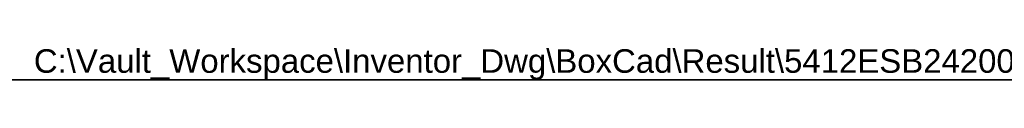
# Model space of a CAD drawing. Header units: inches. Extents: x 2 to 144, y 2 to 93.
# Tile 9 of 15: x 50.68 to 83.08, y 92.09 to 93.19. Entities that reach past the tile are written whole.
import ezdxf

# ---------------------------------------------------------------- set-up
doc = ezdxf.new("R2010")
doc.units = ezdxf.units.IN
doc.header["$LTSCALE"] = 8.616264
doc.header["$MEASUREMENT"] = 0
doc.layers.get('0').update_dxf_attribs({"lineweight": 25})
doc.layers.add('Sketch Geometry(ANSI)', color=7, linetype='Continuous', lineweight=25)
doc.layers.add('Symbols(ANSI)', color=7, linetype='Continuous', lineweight=25)
doc.styles.add('Current-ANSI', font='arial.ttf')

# ---------------------------------------------------------------- blocks, each defined once
blk = doc.blocks.new('Borders 1_EXM - B (Inch)')
at = {"layer": 'Sketch Geometry(ANSI)', "linetype": 'Continuous', "lineweight": 35}
blk.add_line((16.3979, 10.6915), (0.5229, 10.6915), dxfattribs=at)
at = {"layer": 'Symbols(ANSI)', "color": 7, "style": 'Current-ANSI'}
blk.add_attdef('FILENAME_AND_PATH_001', (5.9364, 10.7181), '', height=0.09, dxfattribs=at)

msp = doc.modelspace()

# ---------------------------------------------------------------- block references
at = {"xscale": 8.6162636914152, "yscale": 8.6162636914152, "zscale": 8.6162636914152}
msp.add_blockref('Borders 1_EXM - B (Inch)', (0, 0), dxfattribs=at).add_auto_attribs({'FILENAME_AND_PATH_001': 'C:\\Vault_Workspace\\Inventor_Dwg\\BoxCad\\Result\\5412ESB242008\\5412ESB242008.idw'})

doc.saveas('drawing.dxf')
